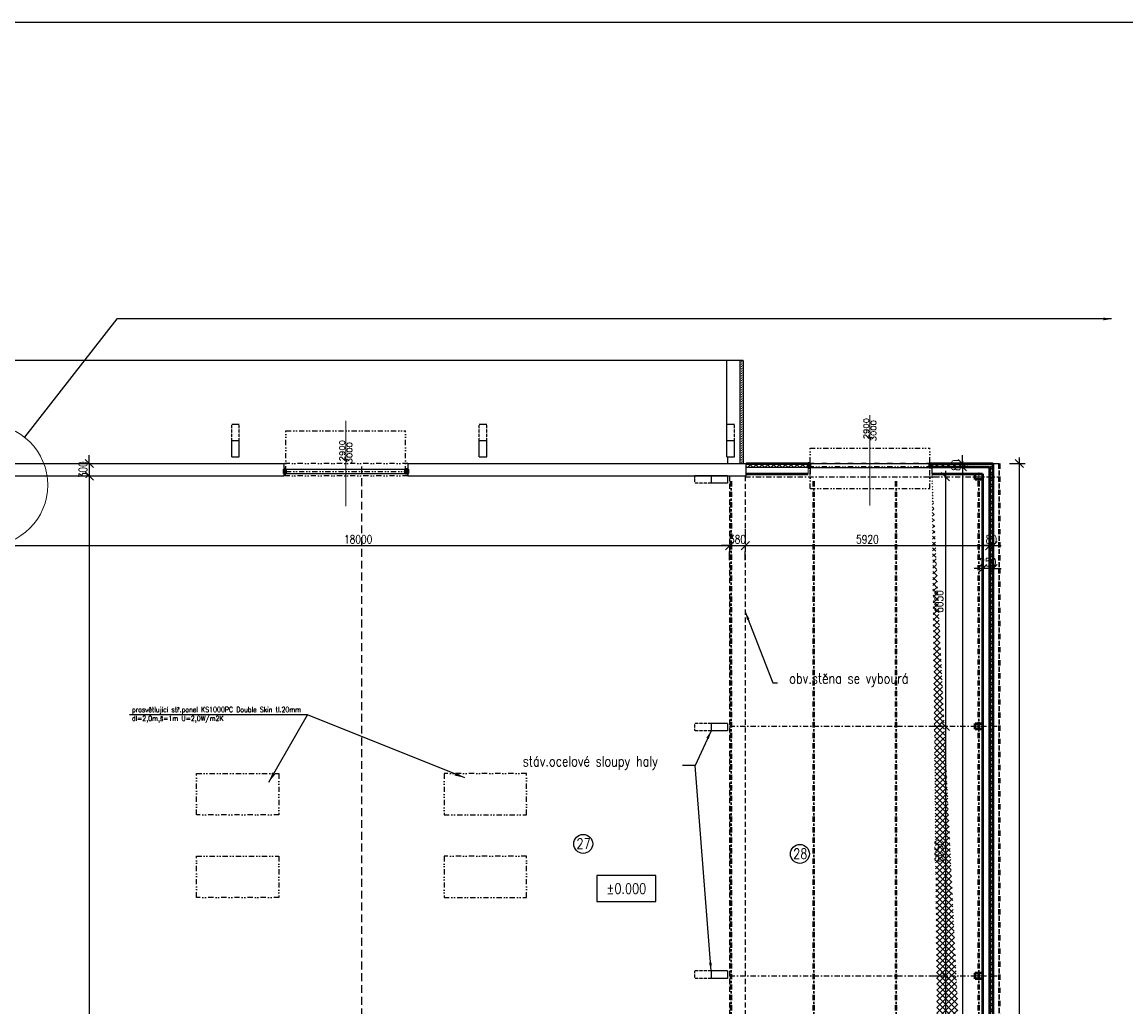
# Model space of a CAD drawing. Header units: millimetres. Extents: x -637441 to -130928, y -380379 to -53767.
# Tile 73 of 193: x -580102 to -553353, y -155042 to -131168. Entities that reach past the tile are written whole.
import ezdxf
from ezdxf.enums import TextEntityAlignment as Align

# ---------------------------------------------------------------- set-up
doc = ezdxf.new("R2010")
doc.units = ezdxf.units.MM
doc.header["$LTSCALE"] = 10
for name, pattern in [('ACAD_ISO03W100', [30, 12, -18]), ('DASHDOT', [25.4, 12.7, -6.35, 0, -6.35]), ('DASHED', [19.05, 12.7, -6.35]), ('DIVIDE', [31.75, 12.7, -6.35, 0, -6.35, 0, -6.35]), ('DĚLICÍ', [31.75, 12.7, -6.35, 0, -6.35, 0, -6.35])]:
    doc.linetypes.add(name, pattern=pattern)
for name, color, linetype, lineweight in [('CKDVERE_', 7, 'Continuous', 25), ('CKDVERE_OSY', 1, 'Continuous', 18), ('CKDVERE_PRAH', 7, 'Continuous', 25), ('CKDVERE_ZARUBNE_RAM', 5, 'Continuous', 50), ('CKKOTY', 7, 'Continuous', 25), ('CKSTENY_NADROVINOU', 7, 'DIVIDE', 25), ('CKSTENY_OSY', 1, 'DASHDOT', 18), ('CKSTENY_REZ', 6, 'Continuous', 50), ('CKSTENY_SRAF', 1, 'Continuous', 18), ('CKSYMBOLY', 7, 'Continuous', 25), ('CKTEXTY_MALE', 7, 'Continuous', 25), ('CKTEXTY_STREDNI', 6, 'Continuous', 50)]:
    doc.layers.add(name, color=color, linetype=linetype, lineweight=lineweight)
for name, color, linetype in [('CKDVERE_POPIS', 7, 'Continuous'), ('Osy', 1, 'DASHDOT'), ('SLABĚ', 7, 'Continuous'), ('ZDIVO', 6, 'Continuous')]:
    doc.layers.add(name, color=color, linetype=linetype)
doc.styles.get("Standard").update_dxf_attribs({"font": 'simplex.shx', "width": 0.8})
doc.dimstyles.new('Kopie z cadkon', dxfattribs={"dimscale": 100, "dimtxt": 2.5, "dimasz": 2.5, "dimexe": 1.768, "dimexo": 5, "dimgap": 0.666, "dimtad": 1, "dimdec": 0, "dimrnd": 1, "dimdsep": 46, "dimtxsty": 'Standard', "dimblk1": 'OBLIQUE', "dimblk2": 'OBLIQUE', "dimsah": 1, "dimcen": 2, "dimdle": 1.8, "dimazin": 2, "dimtfac": 0.75, "dimtdec": 0, "dimtix": 1, "dimtmove": 2, "dimatfit": 3, "dimfxl": 1, "dimtolj": 1, "dimtzin": 0, "dimarcsym": 0})
doc.dimstyles.new('menší', dxfattribs={"dimscale": 100, "dimtxt": 2.5, "dimasz": 2.5, "dimexe": 1.768, "dimexo": 5, "dimtad": 1, "dimrnd": 1, "dimtxsty": 'Standard', "dimblk1": 'OBLIQUE', "dimblk2": 'OBLIQUE', "dimsah": 1, "dimcen": 2.5, "dimdle": 1.8, "dimadec": 0, "dimazin": 0, "dimtfac": 1, "dimtix": 1, "dimtmove": 2, "dimatfit": 3, "dimfxl": 1, "dimarcsym": 0})
pattern_1 = [(45, (-363831.58, -53725.15), (-70.71068, 70.71068), []), (135, (-363831.58, -53725.15), (-70.71068, -70.71068), [])]

# ---------------------------------------------------------------- blocks, each defined once
blk = doc.blocks.new('_OBLIQUE')
at = {"color": 0, "linetype": 'ByBlock'}
blk.add_line((-0.5, -0.5), (0.5, 0.5), dxfattribs=at)
blk = doc.blocks.new('*D708')
at = {"layer": 'CKKOTY', "color": 0, "lineweight": -2}
for p, q in [((-581101, -143859), (-562813, -143859)), ((-580957, -143776), (-580957, -143718)), ((-562957, -144213), (-562957, -144001))]:
    blk.add_line(p, q, dxfattribs=at)
at = {"layer": 'DEFPOINTS', "color": 0}
for p in [(-562957, -143813), (-562957, -143859), (-580957, -144176)]:
    blk.add_point(p, dxfattribs=at)
at = {"layer": 'CKKOTY', "color": 0, "lineweight": -2, "xscale": 200, "yscale": 200, "zscale": 200, "rotation": 180}
blk.add_blockref('_OBLIQUE', (-580957, -143859), dxfattribs=at)
at = {"layer": 'CKKOTY', "color": 0, "lineweight": -2, "xscale": 200, "yscale": 200, "zscale": 200}
blk.add_blockref('_OBLIQUE', (-562957, -143859), dxfattribs=at)
at = {"layer": 'CKKOTY', "color": 0, "insert": (-571957, -143706), "char_height": 200, "attachment_point": 5}
blk.add_mtext('\\A1;18000', dxfattribs=at)
blk = doc.blocks.new('*D709')
at = {"layer": 'CKKOTY', "color": 0, "lineweight": -2}
for p, q in [((-562957, -143859), (-563157, -143859)), ((-562957, -143859), (-562577, -143859)), ((-562577, -143859), (-562377, -143859)), ((-562957, -144213), (-562957, -144001)), ((-562577, -144213), (-562577, -144001))]:
    blk.add_line(p, q, dxfattribs=at)
at = {"layer": 'DEFPOINTS', "color": 0}
for p in [(-562957, -143813), (-562577, -143813), (-562577, -143859)]:
    blk.add_point(p, dxfattribs=at)
at = {"layer": 'CKKOTY', "color": 0, "lineweight": -2, "xscale": 200, "yscale": 200, "zscale": 200}
blk.add_blockref('_OBLIQUE', (-562957, -143859), dxfattribs=at)
at = {"layer": 'CKKOTY', "color": 0, "lineweight": -2, "xscale": 200, "yscale": 200, "zscale": 200, "rotation": 180}
blk.add_blockref('_OBLIQUE', (-562577, -143859), dxfattribs=at)
at = {"layer": 'CKKOTY', "color": 0, "insert": (-562767, -143706), "char_height": 200, "attachment_point": 5}
blk.add_mtext('\\A1;380', dxfattribs=at)
blk = doc.blocks.new('*D715')
at = {"layer": 'CKKOTY', "color": 0, "lineweight": -2}
for p, q in [((-578472, -141869), (-578472, -141669)), ((-578872, -141869), (-578613, -141869)), ((-578472, -141869), (-578472, -142169)), ((-578872, -142169), (-578613, -142169)), ((-578472, -142169), (-578472, -142369))]:
    blk.add_line(p, q, dxfattribs=at)
at = {"layer": 'DEFPOINTS', "color": 0}
for p in [(-578472, -141869), (-578472, -142169), (-578472, -142169)]:
    blk.add_point(p, dxfattribs=at)
at = {"layer": 'CKKOTY', "color": 0, "lineweight": -2, "xscale": 200, "yscale": 200, "zscale": 200}
for p, rotation in [((-578472, -141869), 270), ((-578472, -142169), 90)]:
    blk.add_blockref('_OBLIQUE', p, dxfattribs=dict(at, rotation=rotation))
at = {"layer": 'CKKOTY', "color": 0, "insert": (-578625, -142019), "char_height": 200, "attachment_point": 5, "rotation": 90}
blk.add_mtext('\\A1;300', dxfattribs=at)
blk = doc.blocks.new('*D716')
at = {"layer": 'CKKOTY', "color": 0, "lineweight": -2}
for p, q in [((-578472, -142025), (-578472, -172493)), ((-578872, -142169), (-578613, -142169)), ((-577190, -172349), (-578613, -172349))]:
    blk.add_line(p, q, dxfattribs=at)
at = {"layer": 'DEFPOINTS', "color": 0}
for p in [(-578472, -142169), (-578472, -172349), (-576790, -172349)]:
    blk.add_point(p, dxfattribs=at)
at = {"layer": 'CKKOTY', "color": 0, "lineweight": -2, "xscale": 200, "yscale": 200, "zscale": 200}
for p, rotation in [((-578472, -142169), 90), ((-578472, -172349), 270)]:
    blk.add_blockref('_OBLIQUE', p, dxfattribs=dict(at, rotation=rotation))
at = {"layer": 'CKKOTY', "color": 0, "insert": (-578625, -157259), "char_height": 200, "attachment_point": 5, "rotation": 90}
blk.add_mtext('\\A1;30180', dxfattribs=at)
blk = doc.blocks.new('ckheight')
at = {"color": 0, "linetype": 'ByBlock'}
blk.add_lwpolyline([(-28.5, 12.5), (-28.5, -12.5), (28.5, -12.5), (28.5, 12.5)], close=True, dxfattribs=at)
at = {"width": 0.8}
blk.add_attdef('VÝŠKA', text='', height=10, dxfattribs=at).set_placement((0, 0), align=Align.MIDDLE)
blk = doc.blocks.new('*D585')
at = {"layer": 'CKKOTY', "color": 0, "lineweight": -2}
for p, q in [((-562577, -143459), (-562577, -143718)), ((-556657, -143459), (-556657, -143718)), ((-562721, -143859), (-556513, -143859))]:
    blk.add_line(p, q, dxfattribs=at)
at = {"layer": 'DEFPOINTS', "color": 0}
for p in [(-562577, -143859), (-556657, -143859), (-556657, -143859)]:
    blk.add_point(p, dxfattribs=at)
at = {"layer": 'CKKOTY', "color": 0, "lineweight": -2, "xscale": 200, "yscale": 200, "zscale": 200, "rotation": 180}
blk.add_blockref('_OBLIQUE', (-562577, -143859), dxfattribs=at)
at = {"layer": 'CKKOTY', "color": 0, "lineweight": -2, "xscale": 200, "yscale": 200, "zscale": 200}
blk.add_blockref('_OBLIQUE', (-556657, -143859), dxfattribs=at)
at = {"layer": 'CKKOTY', "color": 0, "insert": (-559617, -143706), "char_height": 200, "attachment_point": 5}
blk.add_mtext('\\A1;5920', dxfattribs=at)
blk = doc.blocks.new('*D586')
at = {"layer": 'CKKOTY', "color": 0, "lineweight": -2}
for p, q in [((-556657, -143459), (-556657, -143718)), ((-556577, -143459), (-556577, -143718)), ((-556657, -143859), (-556857, -143859)), ((-556657, -143859), (-556577, -143859)), ((-556577, -143859), (-556377, -143859))]:
    blk.add_line(p, q, dxfattribs=at)
at = {"layer": 'DEFPOINTS', "color": 0}
for p in [(-556657, -143859), (-556577, -143859), (-556577, -143859)]:
    blk.add_point(p, dxfattribs=at)
at = {"layer": 'CKKOTY', "color": 0, "lineweight": -2, "xscale": 200, "yscale": 200, "zscale": 200}
blk.add_blockref('_OBLIQUE', (-556657, -143859), dxfattribs=at)
at = {"layer": 'CKKOTY', "color": 0, "lineweight": -2, "xscale": 200, "yscale": 200, "zscale": 200, "rotation": 180}
blk.add_blockref('_OBLIQUE', (-556577, -143859), dxfattribs=at)
at = {"layer": 'CKKOTY', "color": 0, "insert": (-556617, -143706), "char_height": 200, "attachment_point": 5}
blk.add_mtext('\\A1;80', dxfattribs=at)
blk = doc.blocks.new('ckbl1191503081517')
at = {"layer": 'CKSTENY_OSY'}
for p, q in [((-0.75, 0), (0.75, 0)), ((0, -0.75), (0, 0.75))]:
    blk.add_line(p, q, dxfattribs=at)
at = {"layer": 'CKSTENY_REZ'}
for p, q in [((-0.5, 0.5), (0.5, 0.5)), ((-0.5, -0.5), (-0.5, 0.5)), ((0.5, 0.5), (0.5, -0.5)), ((0.5, -0.5), (-0.5, -0.5))]:
    blk.add_line(p, q, dxfattribs=at)
blk = doc.blocks.new('*D574')
at = {"layer": 'CKTEXTY_MALE', "color": 0, "lineweight": -2}
for p, q in [((-556827, -144014), (-556827, -144273)), ((-556577, -144014), (-556577, -144273)), ((-556827, -144414), (-557027, -144414)), ((-556577, -144414), (-556827, -144414)), ((-556577, -144414), (-556377, -144414))]:
    blk.add_line(p, q, dxfattribs=at)
at = {"layer": 'DEFPOINTS', "color": 0}
for p in [(-556827, -144414), (-556827, -144414), (-556577, -144414)]:
    blk.add_point(p, dxfattribs=at)
at = {"layer": 'CKTEXTY_MALE', "color": 0, "lineweight": -2, "xscale": 200, "yscale": 200, "zscale": 200}
blk.add_blockref('_OBLIQUE', (-556827, -144414), dxfattribs=at)
at = {"layer": 'CKTEXTY_MALE', "color": 0, "lineweight": -2, "xscale": 200, "yscale": 200, "zscale": 200, "rotation": 180}
blk.add_blockref('_OBLIQUE', (-556577, -144414), dxfattribs=at)
at = {"layer": 'CKTEXTY_MALE', "color": 0, "insert": (-556702, -144261), "char_height": 200, "attachment_point": 5}
blk.add_mtext('\\A1;250', dxfattribs=at)
blk = doc.blocks.new('*D575')
at = {"layer": 'CKTEXTY_MALE', "color": 0, "lineweight": -2}
for p, q in [((-555938, -141725), (-555938, -172873)), ((-556177, -141869), (-555797, -141869)), ((-556177, -172729), (-555797, -172729))]:
    blk.add_line(p, q, dxfattribs=at)
at = {"layer": 'DEFPOINTS', "color": 0}
for p in [(-556577, -141869), (-556577, -172729), (-555938, -172729)]:
    blk.add_point(p, dxfattribs=at)
at = {"layer": 'CKTEXTY_MALE', "color": 0, "lineweight": -2, "xscale": 200, "yscale": 200, "zscale": 200}
for p, rotation in [((-555938, -141869), 90), ((-555938, -172729), 270)]:
    blk.add_blockref('_OBLIQUE', p, dxfattribs=dict(at, rotation=rotation))
at = {"layer": 'CKTEXTY_MALE', "color": 0, "insert": (-556092, -157299), "char_height": 200, "attachment_point": 5, "rotation": 90}
blk.add_mtext('\\A1;30860', dxfattribs=at)
blk = doc.blocks.new('*D576')
at = {"layer": 'CKKOTY', "color": 0, "lineweight": -2}
for p, q in [((-557317, -141869), (-557317, -141669)), ((-557717, -141869), (-557458, -141869)), ((-557717, -141949), (-557458, -141949)), ((-557317, -141869), (-557317, -141949)), ((-557317, -141949), (-557317, -142149))]:
    blk.add_line(p, q, dxfattribs=at)
at = {"layer": 'DEFPOINTS', "color": 0}
for p in [(-557317, -141869), (-557317, -141949), (-557317, -141949)]:
    blk.add_point(p, dxfattribs=at)
at = {"layer": 'CKKOTY', "color": 0, "lineweight": -2, "xscale": 200, "yscale": 200, "zscale": 200}
for p, rotation in [((-557317, -141869), 270), ((-557317, -141949), 90)]:
    blk.add_blockref('_OBLIQUE', p, dxfattribs=dict(at, rotation=rotation))
at = {"layer": 'CKKOTY', "color": 0, "insert": (-557470, -141909), "char_height": 200, "attachment_point": 5, "rotation": 90}
blk.add_mtext('\\A1;80', dxfattribs=at)
blk = doc.blocks.new('*D577')
at = {"layer": 'CKKOTY', "color": 0, "lineweight": -2}
for p, q in [((-557717, -141949), (-557458, -141949)), ((-557317, -141805), (-557317, -172793)), ((-557717, -172649), (-557458, -172649))]:
    blk.add_line(p, q, dxfattribs=at)
at = {"layer": 'DEFPOINTS', "color": 0}
for p in [(-557317, -141949), (-557317, -172649), (-557317, -172649)]:
    blk.add_point(p, dxfattribs=at)
at = {"layer": 'CKKOTY', "color": 0, "lineweight": -2, "xscale": 200, "yscale": 200, "zscale": 200}
for p, rotation in [((-557317, -141949), 90), ((-557317, -172649), 270)]:
    blk.add_blockref('_OBLIQUE', p, dxfattribs=dict(at, rotation=rotation))
at = {"layer": 'CKKOTY', "color": 0, "insert": (-557470, -157299), "char_height": 200, "attachment_point": 5, "rotation": 90}
blk.add_mtext('\\A1;30700', dxfattribs=at)
blk = doc.blocks.new('*D580')
at = {"layer": 'CKKOTY', "color": 0, "lineweight": -2}
for p, q in [((-558128, -142189), (-557869, -142189)), ((-557728, -142045), (-557728, -148383)), ((-558128, -148239), (-557869, -148239))]:
    blk.add_line(p, q, dxfattribs=at)
at = {"layer": 'DEFPOINTS', "color": 0}
for p in [(-557728, -142189), (-557728, -148239), (-557728, -148239)]:
    blk.add_point(p, dxfattribs=at)
at = {"layer": 'CKKOTY', "color": 0, "lineweight": -2, "xscale": 200, "yscale": 200, "zscale": 200}
for p, rotation in [((-557728, -142189), 90), ((-557728, -148239), 270)]:
    blk.add_blockref('_OBLIQUE', p, dxfattribs=dict(at, rotation=rotation))
at = {"layer": 'CKKOTY', "color": 0, "insert": (-557881, -145214), "char_height": 200, "attachment_point": 5, "rotation": 90}
blk.add_mtext('\\A1;6050', dxfattribs=at)
blk = doc.blocks.new('*D581')
at = {"layer": 'CKKOTY', "color": 0, "lineweight": -2}
for p, q in [((-557728, -148095), (-557728, -154433)), ((-558128, -148239), (-557869, -148239)), ((-558128, -154289), (-557869, -154289))]:
    blk.add_line(p, q, dxfattribs=at)
at = {"layer": 'DEFPOINTS', "color": 0}
for p in [(-557728, -148239), (-557728, -154289), (-557728, -154289)]:
    blk.add_point(p, dxfattribs=at)
at = {"layer": 'CKKOTY', "color": 0, "lineweight": -2, "xscale": 200, "yscale": 200, "zscale": 200}
for p, rotation in [((-557728, -148239), 90), ((-557728, -154289), 270)]:
    blk.add_blockref('_OBLIQUE', p, dxfattribs=dict(at, rotation=rotation))
at = {"layer": 'CKKOTY', "color": 0, "insert": (-557881, -151264), "char_height": 200, "attachment_point": 5, "rotation": 90}
blk.add_mtext('\\A1;6050', dxfattribs=at)
blk = doc.blocks.new('*D582')
at = {"layer": 'CKKOTY', "color": 0, "lineweight": -2}
for p, q in [((-558128, -154289), (-557869, -154289)), ((-557728, -154145), (-557728, -160483)), ((-557748, -160339), (-557586, -160339))]:
    blk.add_line(p, q, dxfattribs=at)
at = {"layer": 'DEFPOINTS', "color": 0}
for p in [(-557728, -154289), (-558148, -160339), (-557728, -160339)]:
    blk.add_point(p, dxfattribs=at)
at = {"layer": 'CKKOTY', "color": 0, "lineweight": -2, "xscale": 200, "yscale": 200, "zscale": 200}
for p, rotation in [((-557728, -154289), 90), ((-557728, -160339), 270)]:
    blk.add_blockref('_OBLIQUE', p, dxfattribs=dict(at, rotation=rotation))
at = {"layer": 'CKKOTY', "color": 0, "insert": (-557881, -157314), "char_height": 200, "attachment_point": 5, "rotation": 90}
blk.add_mtext('\\A1;6050', dxfattribs=at)

msp = doc.modelspace()

# ---------------------------------------------------------------- hatches: boundary and pattern name
at = {"layer": 'CKSTENY_SRAF'}
h = msp.add_hatch(dxfattribs=at)
h.set_pattern_fill('ZEM_NASYPANA', color=256, scale=20, style=0)
h.set_pattern_definition([(45, (-359566.98, 0), (4e-15, 56.5685425), [20, -60]), (135, (-359524.555, 28.284), (-56.5685425, 4e-15), [20, -60])])
h.paths.add_polyline_path([(-562706.864, -139371.16), (-562626.864, -139371.16), (-562626.864, -141869.121), (-562706.864, -141869.121)])
h = msp.add_hatch(dxfattribs=at)
h.set_pattern_fill('PLASTY', color=256, scale=50, style=0)
h.set_pattern_definition(pattern_1)
edge = h.paths.add_edge_path()
edge.add_line((-561031.864, -141969.121), (-562556.864, -141969.121))
edge.add_line((-562556.864, -141869.121), (-561056.864, -141869.121))
edge.add_line((-561056.864, -141869.121), (-561056.864, -141969.121))
h = msp.add_hatch(dxfattribs=at)
h.set_pattern_fill('PLASTY', color=256, scale=50, style=0)
h.set_pattern_definition(pattern_1)
edge = h.paths.add_edge_path()
edge.add_line((-557766.864, -172729.121), (-556576.864, -172729.121))
edge.add_line((-557766.864, -172649.121), (-556656.864, -172649.121))
edge.add_line((-557766.864, -172649.121), (-557766.864, -172729.121))
edge.add_line((-556656.864, -141949.121), (-556656.864, -172649.121))
edge.add_line((-556576.864, -141869.121), (-556576.864, -172729.121))
edge.add_line((-558056.864, -141949.121), (-556656.864, -141949.121))
edge.add_line((-558056.864, -141869.121), (-556576.864, -141869.121))
edge.add_line((-558056.864, -141869.121), (-558056.864, -141969.121))

# ---------------------------------------------------------------- linework, layer by layer
at = {"layer": 'CKDVERE_', "linetype": 'DIVIDE'}
for p, q in [((-573706.864, -142059.121), (-573706.864, -141074.121)), ((-573706.864, -141074.121), (-570806.864, -141074.121)), ((-570806.864, -142059.121), (-570806.864, -141074.121)), ((-561006.864, -142477.981), (-561006.864, -141492.981)), ((-561006.864, -141492.981), (-558106.864, -141492.981)), ((-558106.864, -142477.981), (-558106.864, -141492.981)), ((-573706.864, -142059.121), (-570806.864, -142059.121)), ((-561006.864, -142477.981), (-558106.864, -142477.981))]:
    msp.add_line(p, q, dxfattribs=at)
at = {"layer": 'CKDVERE_OSY'}
for p, q in [((-559556.864, -140695.187), (-559556.864, -142886.443)), ((-572256.864, -142899.72), (-572256.864, -140835.187))]:
    msp.add_line(p, q, dxfattribs=at)
at = {"layer": 'CKDVERE_PRAH'}
for p, q in [((-573706.864, -142009.121), (-570806.864, -142009.121)), ((-561006.864, -141869.121), (-558106.864, -141869.121)), ((-561006.864, -141969.121), (-558106.864, -141969.121)), ((-573706.864, -142109.121), (-570806.864, -142109.121))]:
    msp.add_line(p, q, dxfattribs=at)
at = {"layer": 'CKDVERE_ZARUBNE_RAM'}
for p, q in [((-573706.864, -142009.121), (-573756.864, -142009.121)), ((-573756.864, -142009.121), (-573756.864, -142109.121)), ((-573706.864, -142109.121), (-573706.864, -142009.121)), ((-570806.864, -142109.121), (-570806.864, -142009.121)), ((-570806.864, -142009.121), (-570756.864, -142009.121)), ((-570756.864, -142009.121), (-570756.864, -142109.121)), ((-561006.864, -141869.121), (-561056.864, -141869.121)), ((-561056.864, -141869.121), (-561056.864, -141969.121)), ((-561056.864, -141969.121), (-561006.864, -141969.121)), ((-561006.864, -141969.121), (-561006.864, -141869.121)), ((-558106.864, -141969.121), (-558106.864, -141869.121)), ((-558106.864, -141869.121), (-558056.864, -141869.121)), ((-558056.864, -141969.121), (-558106.864, -141969.121)), ((-558056.864, -141869.121), (-558056.864, -141969.121)), ((-573756.864, -142109.121), (-573706.864, -142109.121)), ((-570756.864, -142109.121), (-570806.864, -142109.121))]:
    msp.add_line(p, q, dxfattribs=at)
at = {"layer": 'CKKOTY'}
msp.add_line((-564973.083, -142169.121), (-564973.083, -142169.121), dxfattribs=at)
at = {"layer": 'CKKOTY', "color": 7}
msp.add_lwpolyline([(-626951.964, -131167.738), (-542951.964, -131167.738), (-542951.964, -190567.738), (-626951.964, -190567.738)], close=True, dxfattribs=at)
at = {"layer": 'CKSTENY_NADROVINOU'}
for p, q in [((-570756.864, -141869.121), (-573756.864, -141869.121)), ((-558056.864, -141869.121), (-561056.864, -141869.121)), ((-558056.864, -141949.121), (-561056.864, -141949.121)), ((-570756.864, -142169.121), (-573756.864, -142169.121))]:
    msp.add_line(p, q, dxfattribs=at)
at = {"layer": 'CKSTENY_REZ'}
for p, q in [((-562556.864, -141869.121), (-561056.864, -141869.121)), ((-561056.864, -141949.121), (-561056.864, -141869.121)), ((-558056.864, -141869.121), (-556576.864, -141869.121)), ((-558056.864, -141949.121), (-558056.864, -141869.121)), ((-558056.864, -141949.121), (-556776.864, -141949.121)), ((-558056.864, -141949.121), (-556656.864, -141949.121)), ((-556656.864, -141949.121), (-556656.864, -172649.121)), ((-556576.864, -141869.121), (-556576.864, -172729.121))]:
    msp.add_line(p, q, dxfattribs=at)
at = {"layer": 'CKSTENY_REZ', "color": 7, "linetype": 'DIVIDE'}
msp.add_line((-556426.864, -141869.121), (-556426.864, -172729.121), dxfattribs=at)
at = {"layer": 'CKSTENY_REZ', "color": 7}
for p, q in [((-562556.864, -142119.121), (-561056.864, -142119.121)), ((-558056.864, -142119.121), (-556826.864, -142119.121)), ((-556826.864, -142119.121), (-556826.864, -172479.121))]:
    msp.add_line(p, q, dxfattribs=at)
at = {"layer": 'CKSTENY_SRAF', "color": 7}
msp.add_line((-561056.864, -141969.121), (-561056.864, -142119.121), dxfattribs=at)
at = {"layer": 'CKSTENY_SRAF', "color": 6}
msp.add_lwpolyline([(-562626.864, -139371.16), (-562706.864, -139371.16), (-562706.864, -141869.121), (-562626.864, -141869.121)], close=True, dxfattribs=at)
at = {"layer": 'CKSTENY_SRAF'}
msp.add_lwpolyline([(-562706.864, -139371.16), (-562626.864, -139371.16), (-562626.864, -141869.121), (-562706.864, -141869.121)], close=True, dxfattribs=at)
at = {"layer": 'CKSTENY_SRAF', "color": 7}
msp.add_circle((-580956.864, -142391.99), 1477.631, dxfattribs=at)
at = {"layer": 'CKSYMBOLY', "color": 7}
msp.add_lwpolyline([(-562632.311, -139371.16), (-593032.311, -139371.16), (-593069.811, -139296.16), (-593144.811, -139446.16), (-593182.311, -139371.16), (-623582.311, -139371.16)], dxfattribs=at)
at = {"layer": 'CKTEXTY_MALE', "color": 6}
msp.add_line((-561031.864, -141969.121), (-562556.864, -141969.121), dxfattribs=at)
at = {"layer": 'CKTEXTY_MALE'}
for p, q in [((-561006.864, -141969.121), (-561006.864, -142119.121)), ((-558056.864, -141969.121), (-558056.864, -142119.121)), ((-556576.864, -141869.121), (-556426.864, -141869.121))]:
    msp.add_line(p, q, dxfattribs=at)
at = {"layer": 'CKTEXTY_MALE', "color": 6, "linetype": 'DASHDOT'}
msp.add_line((-562576.864, -142189.121), (-556426.864, -142189.121), dxfattribs=at)
at = {"layer": 'CKTEXTY_MALE', "color": 7, "linetype": 'DASHDOT'}
for p, q in [((-562956.864, -148239.121), (-556426.864, -148239.121)), ((-562956.864, -154289.121), (-556426.864, -154289.121))]:
    msp.add_line(p, q, dxfattribs=at)
at = {"layer": 'CKTEXTY_MALE', "linetype": 'DĚLICÍ'}
for points in [[(-575876.864, -149386.996), (-573876.864, -149386.996), (-573876.864, -150386.996), (-575876.864, -150386.996)], [(-567876.864, -149386.996), (-569876.864, -149386.996), (-569876.864, -150386.996), (-567876.864, -150386.996)], [(-575876.864, -151386.996), (-573876.864, -151386.996), (-573876.864, -152386.996), (-575876.864, -152386.996)], [(-567876.864, -151386.996), (-569876.864, -151386.996), (-569876.864, -152386.996), (-567876.864, -152386.996)]]:
    msp.add_lwpolyline(points, close=True, dxfattribs=at)
at = {"layer": 'CKTEXTY_MALE', "color": 7}
for centre in [(-566504.405, -151089.714), (-561253.304, -151332.972)]:
    msp.add_circle(centre, 229.355, dxfattribs=at)
at = {"layer": 'CKTEXTY_STREDNI', "color": 7, "linetype": 'DASHDOT'}
for p, q in [((-562916.864, -172409.121), (-562916.864, -142189.121)), ((-560916.864, -172409.121), (-560916.864, -142189.121)), ((-558916.864, -172409.121), (-558916.864, -142189.121))]:
    msp.add_line(p, q, dxfattribs=at)
at = {"layer": 'CKTEXTY_STREDNI', "linetype": 'DASHDOT'}
msp.add_line((-556916.864, -172409.121), (-556916.864, -142189.121), dxfattribs=at)
at = {"layer": 'Osy', "color": 7, "linetype": 'DASHED', "ltscale": 1.5}
msp.add_line((-571876.864, -141939.121), (-571876.864, -172719.121), dxfattribs=at)
at = {"layer": 'SLABĚ', "linetype": 'ACAD_ISO03W100', "ltscale": 0.05}
for p, q in [((-575021.864, -141309.121), (-575021.864, -140909.121)), ((-575021.864, -141309.121), (-575021.864, -140909.121)), ((-575021.864, -141309.121), (-575021.864, -140909.121)), ((-574841.864, -141309.121), (-574841.864, -140909.121)), ((-574841.864, -141309.121), (-574841.864, -140909.121)), ((-574841.864, -141309.121), (-574841.864, -140909.121)), ((-569021.864, -141309.121), (-569021.864, -140909.121)), ((-569021.864, -141309.121), (-569021.864, -140909.121)), ((-569021.864, -141309.121), (-569021.864, -140909.121)), ((-568841.864, -141309.121), (-568841.864, -140909.121)), ((-568841.864, -141309.121), (-568841.864, -140909.121)), ((-568841.864, -141309.121), (-568841.864, -140909.121)), ((-562841.864, -141309.121), (-562841.864, -140909.121)), ((-563806.864, -142169.121), (-563806.864, -142349.121)), ((-563806.864, -142169.121), (-563806.864, -142349.121)), ((-563406.864, -142349.121), (-563806.864, -142349.121)), ((-563406.864, -142349.121), (-563806.864, -142349.121)), ((-563806.864, -148169.121), (-563806.864, -148349.121)), ((-563406.864, -148169.121), (-563806.864, -148169.121)), ((-563406.864, -148349.121), (-563806.864, -148349.121)), ((-563806.864, -154169.121), (-563806.864, -154349.121)), ((-563406.864, -154169.121), (-563806.864, -154169.121)), ((-563406.864, -154349.121), (-563806.864, -154349.121))]:
    msp.add_line(p, q, dxfattribs=at)
at = {"layer": 'SLABĚ'}
for p, q in [((-575021.864, -140915.789), (-574841.864, -140915.789)), ((-569021.864, -140915.789), (-568841.864, -140915.789)), ((-563021.864, -140915.789), (-562841.864, -140915.789)), ((-575021.864, -141709.121), (-575021.864, -141309.121)), ((-575021.864, -141309.121), (-574841.864, -141309.121)), ((-575021.864, -141309.121), (-574841.864, -141309.121)), ((-575021.864, -141709.121), (-575021.864, -141309.121)), ((-575021.864, -141709.121), (-575021.864, -141309.121)), ((-575021.864, -141309.121), (-574841.864, -141309.121)), ((-574841.864, -141709.121), (-574841.864, -141309.121)), ((-574841.864, -141709.121), (-574841.864, -141309.121)), ((-574841.864, -141709.121), (-574841.864, -141309.121)), ((-569021.864, -141309.121), (-568841.864, -141309.121)), ((-569021.864, -141709.121), (-569021.864, -141309.121)), ((-569021.864, -141309.121), (-568841.864, -141309.121)), ((-569021.864, -141709.121), (-569021.864, -141309.121)), ((-569021.864, -141309.121), (-568841.864, -141309.121)), ((-569021.864, -141709.121), (-569021.864, -141309.121)), ((-568841.864, -141709.121), (-568841.864, -141309.121)), ((-568841.864, -141709.121), (-568841.864, -141309.121)), ((-568841.864, -141709.121), (-568841.864, -141309.121)), ((-563021.864, -141309.121), (-562841.864, -141309.121)), ((-562841.864, -141709.121), (-562841.864, -141309.121)), ((-575021.864, -141709.121), (-574841.864, -141709.121)), ((-575021.864, -141709.121), (-574841.864, -141709.121)), ((-575021.864, -141709.121), (-574841.864, -141709.121)), ((-569021.864, -141709.121), (-568841.864, -141709.121)), ((-569021.864, -141709.121), (-568841.864, -141709.121)), ((-569021.864, -141709.121), (-568841.864, -141709.121)), ((-563021.864, -141709.121), (-562841.864, -141709.121)), ((-563021.864, -141709.121), (-562841.864, -141709.121)), ((-563021.864, -141709.121), (-562841.864, -141709.121)), ((-563406.864, -142169.121), (-563406.864, -142349.121)), ((-563006.864, -142169.121), (-563006.864, -142349.121)), ((-563006.864, -142349.121), (-563406.864, -142349.121)), ((-563006.864, -142349.121), (-563406.864, -142349.121)), ((-563006.864, -148169.121), (-563406.864, -148169.121)), ((-563406.864, -148169.121), (-563406.864, -148349.121)), ((-563006.864, -148169.121), (-563006.864, -148349.121)), ((-563006.864, -148349.121), (-563406.864, -148349.121)), ((-563006.864, -154169.121), (-563406.864, -154169.121)), ((-563406.864, -154169.121), (-563406.864, -154349.121)), ((-563006.864, -154169.121), (-563006.864, -154349.121)), ((-563006.864, -154349.121), (-563406.864, -154349.121))]:
    msp.add_line(p, q, dxfattribs=at)
at = {"layer": 'ZDIVO'}
for p, q in [((-563021.864, -141309.121), (-563021.864, -139371.16)), ((-562706.864, -139371.16), (-562706.864, -141869.121)), ((-562626.864, -139371.16), (-562626.864, -141869.121)), ((-562706.864, -140459.121), (-562706.864, -141869.121)), ((-562706.864, -140459.121), (-562706.864, -141869.121)), ((-563021.864, -141309.121), (-563021.864, -140909.121)), ((-563021.864, -141309.121), (-563021.864, -140909.121)), ((-563021.864, -141309.121), (-562841.864, -141309.121)), ((-563021.864, -141709.121), (-563021.864, -141309.121)), ((-563021.864, -141309.121), (-562841.864, -141309.121)), ((-563021.864, -141709.121), (-563021.864, -141309.121)), ((-563021.864, -141709.121), (-563021.864, -141309.121)), ((-563006.864, -141709.121), (-563006.864, -141869.121)), ((-563006.864, -141709.121), (-563006.864, -141869.121)), ((-563006.864, -141709.121), (-563006.864, -141869.121)), ((-588301.726, -141869.121), (-577523.098, -141869.121)), ((-577523.098, -141869.121), (-573756.864, -141869.121)), ((-577523.098, -141869.121), (-573756.864, -141869.121)), ((-573756.864, -141869.121), (-573756.864, -142169.121)), ((-570756.864, -141869.121), (-562556.864, -141869.121)), ((-570756.864, -141869.121), (-570756.864, -142169.121)), ((-562556.864, -142169.121), (-562556.864, -141869.121)), ((-580956.864, -142169.121), (-573756.864, -142169.121)), ((-570756.864, -142169.121), (-562556.864, -142169.121)), ((-563406.864, -142169.121), (-563806.864, -142169.121)), ((-563406.864, -142169.121), (-563806.864, -142169.121)), ((-563006.864, -142169.121), (-563406.864, -142169.121)), ((-563406.864, -142169.121), (-563406.864, -142349.121)), ((-563006.864, -142169.121), (-563406.864, -142169.121)), ((-563006.864, -142169.121), (-563006.864, -142349.121)), ((-563006.864, -142169.121), (-563006.864, -142349.121)), ((-563006.864, -142169.121), (-563006.864, -142349.121))]:
    msp.add_line(p, q, dxfattribs=at)
at = {"layer": 'ZDIVO', "color": 7, "linetype": 'DASHED'}
for p, q in [((-562956.864, -142169.121), (-562956.864, -172349.121)), ((-562576.864, -142169.121), (-562576.864, -172349.121))]:
    msp.add_line(p, q, dxfattribs=at)

# ---------------------------------------------------------------- block references
at = {"layer": 'CKKOTY', "xscale": 25, "yscale": 25, "zscale": 25}
msp.add_blockref('ckheight', (-565458.261, -152171.931), dxfattribs=at).add_auto_attribs({'VÝŠKA': '%%p0.000'})
at = {"layer": 'CKSTENY_REZ', "xscale": 180, "yscale": 140}
for p in [(-556916.864, -142189.121), (-556916.864, -148239.121), (-556916.864, -154289.121)]:
    msp.add_blockref('ckbl1191503081517', p, dxfattribs=at)

# ---------------------------------------------------------------- texts
at = {"layer": 'CKDVERE_POPIS', "width": 1.2}
for p in [(-559581.864, -141074.441), (-572281.864, -141609.121)]:
    msp.add_text(' 2900', height=125, rotation=90, dxfattribs=at).set_placement(p, align=Align.CENTER)
for p in [(-559531.864, -141074.441), (-572231.864, -141609.121)]:
    msp.add_text('3000', height=125, rotation=90, dxfattribs=at).set_placement(p, align=Align.TOP_CENTER)
at = {"layer": 'CKTEXTY_MALE', "width": 0.8}
for s, height, p in [('obv.stěna se vybourá', 250, (-561511.941, -147202.674)), ('prosvětlující stř.panel KS1000PC Double Skin tl.20mm', 125, (-577440.514, -147895.719)), ('dl=2,0m,š=1m U=2,0W/m2K', 125, (-577440.514, -148110.005)), ('stáv.ocelové sloupy haly', 250, (-567969.557, -149210.671))]:
    msp.add_text(s, height=height, dxfattribs=at).set_placement(p)
at = {"layer": 'CKTEXTY_MALE', "color": 7, "width": 0.8}
for s, p in [('27', (-566666.151, -151210.078)), ('28', (-561415.051, -151453.336))]:
    msp.add_text(s, height=250, dxfattribs=at).set_placement(p)

# ---------------------------------------------------------------- dimensions: what is measured, and where the dimension line sits
at = {"layer": 'CKKOTY'}
for base, p1, p2, picture, middle in [((-578471.604, -142169.121), (-578471.604, -141869.121), (-578471.604, -142169.121), '*D715', (-578624.884, -142019.121)), ((-557316.864, -141949.121), (-557316.864, -141869.121), (-557316.864, -141949.121), '*D576', (-557470.144, -141909.121)), ((-578471.604, -172349.121), (-578471.604, -142169.121), (-576790.087, -172349.121), '*D716', (-578624.884, -157259.121)), ((-557316.864, -172649.121), (-557316.864, -141949.121), (-557316.864, -172649.121), '*D577', (-557470.144, -157299.121)), ((-557727.806, -148239.121), (-557727.806, -142189.121), (-557727.806, -148239.121), '*D580', (-557881.086, -145214.121)), ((-557727.806, -154289.121), (-557727.806, -148239.121), (-557727.806, -154289.121), '*D581', (-557881.086, -151264.121)), ((-557727.806, -160339.121), (-557727.806, -154289.121), (-558147.928, -160339.121), '*D582', (-557881.086, -157314.121))]:
    dim = msp.add_linear_dim(base=base, p1=p1, p2=p2, angle=90, dimstyle='Kopie z cadkon', override={"dimscale": 80}, dxfattribs=at)
    dim.commit()
    dim.dimension.update_dxf_attribs({"geometry": picture, "text_midpoint": middle})
for base, p1, p2, picture, middle in [((-562956.864, -143859.121), (-580956.864, -144176.286), (-562956.864, -143813.08), '*D708', (-571956.864, -143705.841)), ((-562576.864, -143859.121), (-562956.864, -143813.08), (-562576.864, -143813.08), '*D709', (-562766.864, -143705.841)), ((-556656.864, -143859.121), (-562576.864, -143859.121), (-556656.864, -143859.121), '*D585', (-559616.864, -143705.841)), ((-556576.864, -143859.121), (-556656.864, -143859.121), (-556576.864, -143859.121), '*D586', (-556616.864, -143705.841))]:
    dim = msp.add_linear_dim(base=base, p1=p1, p2=p2, dimstyle='Kopie z cadkon', override={"dimscale": 80}, dxfattribs=at)
    dim.commit()
    dim.dimension.update_dxf_attribs({"geometry": picture, "text_midpoint": middle})
at = {"layer": 'CKTEXTY_MALE'}
dim = msp.add_linear_dim(base=(-555938.237, -172729.121), p1=(-556576.864, -141869.121), p2=(-556576.864, -172729.121), angle=90, dimstyle='Kopie z cadkon', override={"dimscale": 80}, dxfattribs=at)
dim.commit()
dim.dimension.update_dxf_attribs({"geometry": '*D575', "text_midpoint": (-556091.517, -157299.121)})
dim = msp.add_linear_dim(base=(-556826.864, -144414.017), p1=(-556576.864, -144414.017), p2=(-556826.864, -144414.017), dimstyle='Kopie z cadkon', override={"dimscale": 80}, dxfattribs=at)
dim.commit()
dim.dimension.update_dxf_attribs({"geometry": '*D574', "text_midpoint": (-556701.864, -144260.737)})

# ---------------------------------------------------------------- leaders
at = {"layer": 'CKSTENY_SRAF', "color": 7}
msp.add_leader([(-553699.15, -138364.241), (-577807.312, -138364.241), (-580046.653, -141227.983)], dimstyle='Kopie z cadkon', override={"dimscale": 80, "dimgap": 0.666, "dimtad": 0}, dxfattribs=at)
at = {"layer": 'CKTEXTY_MALE'}
for points, dimstyle, override in [([(-562576.864, -145463.606), (-561906.571, -147184.748), (-561798.946, -147184.748)], 'Kopie z cadkon', {"dimscale": 80, "dimgap": 0.666, "dimtad": 0}), ([(-569375.983, -149486.135), (-573185.912, -147961.599), (-577497.506, -147961.599)], 'menší', {"dimgap": 0.625, "dimtad": 0}), ([(-574121.446, -149594.548), (-573185.912, -147961.599)], 'menší', {"dimgap": 0.625, "dimtad": 0}), ([(-563406.864, -148349.121), (-563790.045, -149192.745), (-564094.989, -149192.745)], 'Kopie z cadkon', {"dimscale": 80, "dimgap": 0.666, "dimtad": 0}), ([(-563406.864, -154169.121), (-563790.045, -149192.745)], 'Kopie z cadkon', {"dimscale": 80, "dimgap": 0.666, "dimtad": 0})]:
    msp.add_leader(points, dimstyle=dimstyle, override=override, dxfattribs=at)

doc.saveas('drawing.dxf')
